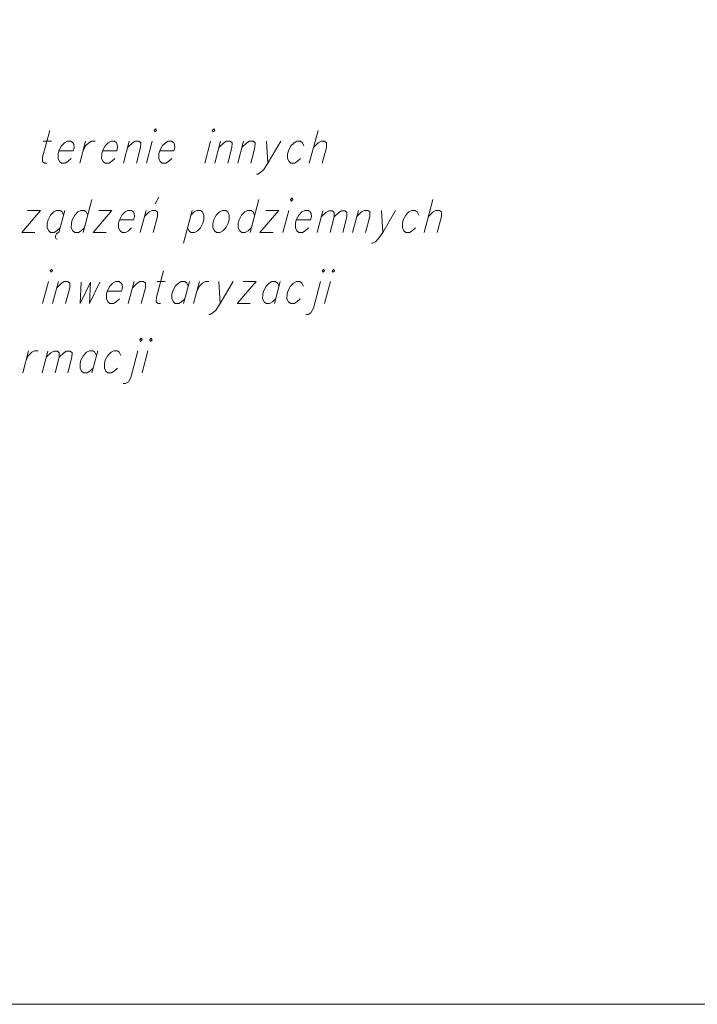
# Model space of a CAD drawing. Header units: metres. Extents: x 5555129 to 5556676, y 5635595 to 5636517.
# Tile 40 of 255: x 5555380 to 5555394, y 5636170 to 5636190. Entities that reach past the tile are written whole.
import ezdxf

# ---------------------------------------------------------------- set-up
doc = ezdxf.new("R2010")
doc.units = ezdxf.units.M
doc.header["$MEASUREMENT"] = 0
doc.layers.add('#RAMKA', color=7, linetype='Continuous', lineweight=18)

# ---------------------------------------------------------------- blocks, each defined once
blk = doc.blocks.new('*U623')
at = {"layer": '#RAMKA', "color": 7, "linetype": 'ByBlock', "lineweight": 18}
blk.add_line((5555380.1843295, 5636187.794611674), (5555380.358436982, 5636187.794611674), dxfattribs=at)
at = {"layer": '#RAMKA', "color": 7, "linetype": 'ByBlock', "lineweight": 18, "flags": 128}
blk.add_lwpolyline([(5555380.319997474, 5636188.022455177), (5555380.170267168, 5636187.463654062), (5555380.168975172, 5636187.366006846), (5555380.20999867, 5636187.333457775), (5555380.259743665, 5636187.333457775)], dxfattribs=at)
blk = doc.blocks.new('*U624')
at = {"layer": '#RAMKA', "color": 7, "linetype": 'ByBlock', "lineweight": 18}
blk.add_line((5555381.075321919, 5636187.794611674), (5555380.951756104, 5636187.333457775), dxfattribs=at)
at = {"layer": '#RAMKA', "color": 7, "linetype": 'ByBlock', "lineweight": 18, "flags": 128}
blk.add_lwpolyline([(5555381.021528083, 5636187.593850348), (5555381.074029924, 5636187.69696446), (5555381.141217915, 5636187.762062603), (5555381.199684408, 5636187.794611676), (5555381.274301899, 5636187.794611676)], dxfattribs=at)
blk = doc.blocks.new('*U625')
at = {"layer": '#RAMKA', "color": 7, "linetype": 'ByBlock', "lineweight": 18}
blk.add_line((5555381.991186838, 5636187.794611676), (5555381.867621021, 5636187.333457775), dxfattribs=at)
at = {"layer": '#RAMKA', "color": 7, "linetype": 'ByBlock', "lineweight": 18, "flags": 128}
blk.add_lwpolyline([(5555381.956300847, 5636187.664415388), (5555382.057082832, 5636187.762062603), (5555382.115549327, 5636187.794611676), (5555382.190166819, 5636187.794611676), (5555382.231190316, 5636187.762062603), (5555382.229898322, 5636187.664415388), (5555382.141218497, 5636187.333457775)], dxfattribs=at)
blk = doc.blocks.new('*U626')
at = {"layer": '#RAMKA', "color": 7, "linetype": 'ByBlock', "lineweight": 18}
blk.add_line((5555382.473991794, 5636187.794611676), (5555382.350425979, 5636187.333457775), dxfattribs=at)
at = {"layer": '#RAMKA', "color": 7, "linetype": 'ByBlock', "lineweight": 18, "flags": 128}
blk.add_lwpolyline([(5555382.510169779, 5636188.022455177), (5555382.526320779, 5636187.989906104), (5555382.559914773, 5636188.022455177), (5555382.543763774, 5636188.055004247), (5555382.510169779, 5636188.022455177)], dxfattribs=at)
blk = doc.blocks.new('*U627')
at = {"layer": '#RAMKA', "color": 7, "linetype": 'ByBlock', "lineweight": 18}
blk.add_line((5555383.698554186, 5636187.794611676), (5555383.57498837, 5636187.333457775), dxfattribs=at)
at = {"layer": '#RAMKA', "color": 7, "linetype": 'ByBlock', "lineweight": 18, "flags": 128}
blk.add_lwpolyline([(5555383.73473217, 5636188.022455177), (5555383.75088317, 5636187.989906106), (5555383.784477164, 5636188.022455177), (5555383.768326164, 5636188.055004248), (5555383.73473217, 5636188.022455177)], dxfattribs=at)
blk = doc.blocks.new('*U628')
at = {"layer": '#RAMKA', "color": 7, "linetype": 'ByBlock', "lineweight": 18}
blk.add_line((5555383.907761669, 5636187.794611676), (5555383.784195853, 5636187.333457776), dxfattribs=at)
at = {"layer": '#RAMKA', "color": 7, "linetype": 'ByBlock', "lineweight": 18, "flags": 128}
blk.add_lwpolyline([(5555383.872875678, 5636187.664415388), (5555383.973657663, 5636187.762062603), (5555384.032124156, 5636187.794611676), (5555384.10674165, 5636187.794611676), (5555384.147765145, 5636187.762062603), (5555384.146473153, 5636187.664415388), (5555384.057793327, 5636187.333457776)], dxfattribs=at)
blk = doc.blocks.new('*U629')
at = {"layer": '#RAMKA', "color": 7, "linetype": 'ByBlock', "lineweight": 18}
blk.add_line((5555384.390566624, 5636187.794611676), (5555384.26700081, 5636187.333457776), dxfattribs=at)
at = {"layer": '#RAMKA', "color": 7, "linetype": 'ByBlock', "lineweight": 18, "flags": 128}
blk.add_lwpolyline([(5555384.355680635, 5636187.664415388), (5555384.45646262, 5636187.762062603), (5555384.514929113, 5636187.794611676), (5555384.589546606, 5636187.794611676), (5555384.630570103, 5636187.762062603), (5555384.629278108, 5636187.664415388), (5555384.540598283, 5636187.333457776)], dxfattribs=at)
blk = doc.blocks.new('*U630')
at = {"layer": '#RAMKA', "color": 7, "linetype": 'ByBlock', "lineweight": 18}
blk.add_line((5555384.873371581, 5636187.794611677), (5555384.899040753, 5636187.333457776), dxfattribs=at)
at = {"layer": '#RAMKA', "color": 7, "linetype": 'ByBlock', "lineweight": 18, "flags": 128}
blk.add_lwpolyline([(5555385.171841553, 5636187.794611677), (5555384.899040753, 5636187.333457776), (5555384.814409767, 5636187.20326149), (5555384.747221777, 5636187.138163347), (5555384.688755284, 5636187.105614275), (5555384.663882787, 5636187.105614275)], dxfattribs=at)
blk = doc.blocks.new('*U631')
at = {"layer": '#RAMKA', "color": 7, "linetype": 'ByBlock', "lineweight": 18}
blk.add_line((5555385.953890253, 5636188.022455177), (5555385.769273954, 5636187.333457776), dxfattribs=at)
at = {"layer": '#RAMKA', "color": 7, "linetype": 'ByBlock', "lineweight": 18, "flags": 128}
blk.add_lwpolyline([(5555385.857953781, 5636187.66441539), (5555385.958735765, 5636187.762062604), (5555386.017202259, 5636187.794611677), (5555386.091819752, 5636187.794611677), (5555386.132843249, 5636187.762062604), (5555386.131551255, 5636187.66441539), (5555386.04287143, 5636187.333457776)], dxfattribs=at)
blk = doc.blocks.new('*U650')
at = {"layer": '#RAMKA', "color": 7, "linetype": 'ByBlock', "lineweight": 18}
for p, q in [((5555380.130252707, 5636186.343249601), (5555379.733089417, 5636185.882095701)), ((5555379.856655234, 5636186.343249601), (5555380.130252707, 5636186.343249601)), ((5555379.733089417, 5636185.882095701), (5555380.006686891, 5636185.882095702))]:
    blk.add_line(p, q, dxfattribs=at)
blk = doc.blocks.new('*U651')
at = {"layer": '#RAMKA', "color": 7, "linetype": 'ByBlock', "lineweight": 18}
for p, q in [((5555380.63793016, 5636186.343249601), (5555380.514364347, 5636185.882095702)), ((5555380.486584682, 5636185.871246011), (5555380.460075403, 5636185.849546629)), ((5555380.514364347, 5636185.882095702), (5555380.486584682, 5636185.871246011)), ((5555380.441598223, 5636185.81153066), (5555380.439725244, 5636185.773598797)), ((5555380.439725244, 5636185.773598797), (5555380.453141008, 5636185.746432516)), ((5555380.460075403, 5636185.849546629), (5555380.441598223, 5636185.81153066)), ((5555380.453141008, 5636185.746432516), (5555380.47657119, 5636185.741049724))]:
    blk.add_line(p, q, dxfattribs=at)
at = {"layer": '#RAMKA', "color": 7, "linetype": 'ByBlock', "lineweight": 18, "flags": 128}
blk.add_lwpolyline([(5555380.611765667, 5636186.245602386), (5555380.579463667, 5636186.31070053), (5555380.53844017, 5636186.343249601), (5555380.463822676, 5636186.343249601), (5555380.405356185, 5636186.31070053), (5555380.338168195, 5636186.245602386), (5555380.285666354, 5636186.142488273), (5555380.268223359, 5636186.077390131), (5555380.266931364, 5636185.979742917), (5555380.299233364, 5636185.914644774), (5555380.340256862, 5636185.882095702), (5555380.414874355, 5636185.882095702), (5555380.473340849, 5636185.914644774), (5555380.540528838, 5636185.979742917)], dxfattribs=at)
blk = doc.blocks.new('*U652')
at = {"layer": '#RAMKA', "color": 7, "linetype": 'ByBlock', "lineweight": 18}
blk.add_line((5555381.206658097, 5636186.571093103), (5555381.022041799, 5636185.882095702), dxfattribs=at)
at = {"layer": '#RAMKA', "color": 7, "linetype": 'ByBlock', "lineweight": 18, "flags": 128}
blk.add_lwpolyline([(5555381.119443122, 5636186.245602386), (5555381.087141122, 5636186.31070053), (5555381.046117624, 5636186.343249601), (5555380.971500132, 5636186.343249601), (5555380.913033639, 5636186.31070053), (5555380.845845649, 5636186.245602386), (5555380.793343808, 5636186.142488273), (5555380.775900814, 5636186.077390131), (5555380.774608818, 5636185.979742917), (5555380.806910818, 5636185.914644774), (5555380.847934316, 5636185.882095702), (5555380.922551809, 5636185.882095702), (5555380.981018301, 5636185.914644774), (5555381.048206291, 5636185.979742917)], dxfattribs=at)
blk = doc.blocks.new('*U653')
at = {"layer": '#RAMKA', "color": 7, "linetype": 'ByBlock', "lineweight": 18}
for p, q in [((5555381.62841257, 5636186.343249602), (5555381.231249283, 5636185.882095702)), ((5555381.354815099, 5636186.343249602), (5555381.62841257, 5636186.343249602)), ((5555381.231249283, 5636185.882095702), (5555381.504846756, 5636185.882095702))]:
    blk.add_line(p, q, dxfattribs=at)
blk = doc.blocks.new('*U654')
at = {"layer": '#RAMKA', "color": 7, "linetype": 'ByBlock', "lineweight": 18}
for p, q in [((5555382.53503835, 5636186.47882868), (5555382.610130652, 5636186.619958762)), ((5555382.345297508, 5636186.343249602), (5555382.221731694, 5636185.882095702))]:
    blk.add_line(p, q, dxfattribs=at)
at = {"layer": '#RAMKA', "color": 7, "linetype": 'ByBlock', "lineweight": 18, "flags": 128}
blk.add_lwpolyline([(5555382.310411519, 5636186.213053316), (5555382.411193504, 5636186.31070053), (5555382.469659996, 5636186.343249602), (5555382.544277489, 5636186.343249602), (5555382.585300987, 5636186.31070053), (5555382.584008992, 5636186.213053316), (5555382.495329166, 5636185.882095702)], dxfattribs=at)
blk = doc.blocks.new('*U655')
at = {"layer": '#RAMKA', "color": 7, "linetype": 'ByBlock', "lineweight": 18}
blk.add_line((5555383.310907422, 5636186.343249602), (5555383.126291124, 5636185.654252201), dxfattribs=at)
at = {"layer": '#RAMKA', "color": 7, "linetype": 'ByBlock', "lineweight": 18, "flags": 128}
blk.add_lwpolyline([(5555383.284742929, 5636186.245602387), (5555383.351930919, 5636186.31070053), (5555383.410397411, 5636186.343249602), (5555383.485014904, 5636186.343249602), (5555383.526038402, 5636186.31070053), (5555383.558340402, 5636186.245602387), (5555383.555583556, 5636186.142488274), (5555383.538140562, 5636186.077390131), (5555383.487103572, 5636185.979742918), (5555383.419915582, 5636185.914644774), (5555383.361449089, 5636185.882095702), (5555383.286831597, 5636185.882095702), (5555383.245808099, 5636185.914644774), (5555383.213506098, 5636185.979742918)], dxfattribs=at)
blk = doc.blocks.new('*U656')
at = {"layer": '#RAMKA', "color": 7, "linetype": 'ByBlock', "lineweight": 18}
blk.add_line((5555384.71065528, 5636186.571093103), (5555384.526038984, 5636185.882095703), dxfattribs=at)
at = {"layer": '#RAMKA', "color": 7, "linetype": 'ByBlock', "lineweight": 18, "flags": 128}
blk.add_lwpolyline([(5555384.623440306, 5636186.245602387), (5555384.591138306, 5636186.31070053), (5555384.550114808, 5636186.343249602), (5555384.475497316, 5636186.343249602), (5555384.417030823, 5636186.31070053), (5555384.349842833, 5636186.245602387), (5555384.297340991, 5636186.142488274), (5555384.279897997, 5636186.077390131), (5555384.278606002, 5636185.979742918), (5555384.310908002, 5636185.914644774), (5555384.3519315, 5636185.882095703), (5555384.426548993, 5636185.882095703), (5555384.485015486, 5636185.914644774), (5555384.552203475, 5636185.979742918)], dxfattribs=at)
blk = doc.blocks.new('*U657')
at = {"layer": '#RAMKA', "color": 7, "linetype": 'ByBlock', "lineweight": 18}
for p, q in [((5555385.132409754, 5636186.343249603), (5555384.735246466, 5636185.882095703)), ((5555384.85881228, 5636186.343249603), (5555385.132409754, 5636186.343249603)), ((5555384.735246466, 5636185.882095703), (5555385.00884394, 5636185.882095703))]:
    blk.add_line(p, q, dxfattribs=at)
blk = doc.blocks.new('*U658')
at = {"layer": '#RAMKA', "color": 7, "linetype": 'ByBlock', "lineweight": 18}
blk.add_line((5555385.341617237, 5636186.343249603), (5555385.218051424, 5636185.882095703), dxfattribs=at)
at = {"layer": '#RAMKA', "color": 7, "linetype": 'ByBlock', "lineweight": 18, "flags": 128}
blk.add_lwpolyline([(5555385.377795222, 5636186.571093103), (5555385.393946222, 5636186.538544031), (5555385.427540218, 5636186.571093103), (5555385.411389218, 5636186.603642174), (5555385.377795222, 5636186.571093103)], dxfattribs=at)
blk = doc.blocks.new('*U659')
at = {"layer": '#RAMKA', "color": 7, "linetype": 'ByBlock', "lineweight": 18}
blk.add_line((5555386.055640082, 5636186.332568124), (5555385.93493636, 5636185.882095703), dxfattribs=at)
at = {"layer": '#RAMKA', "color": 7, "linetype": 'ByBlock', "lineweight": 18, "flags": 128}
for points in [[(5555386.021565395, 5636186.205399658), (5555386.120003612, 5636186.300776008), (5555386.18115943, 5636186.332568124), (5555386.254105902, 5636186.332568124), (5555386.294175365, 5636186.300776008), (5555386.292913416, 5636186.205399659), (5555386.206284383, 5636185.882095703)], [(5555386.292913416, 5636186.205399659), (5555386.391351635, 5636186.300776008), (5555386.448458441, 5636186.332568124), (5555386.521404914, 5636186.332568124), (5555386.561474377, 5636186.300776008), (5555386.560212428, 5636186.205399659), (5555386.473583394, 5636185.882095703)]]:
    blk.add_lwpolyline(points, dxfattribs=at)
blk = doc.blocks.new('*U660')
at = {"layer": '#RAMKA', "color": 7, "linetype": 'ByBlock', "lineweight": 18}
blk.add_line((5555386.802307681, 5636186.343249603), (5555386.678741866, 5636185.882095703), dxfattribs=at)
at = {"layer": '#RAMKA', "color": 7, "linetype": 'ByBlock', "lineweight": 18, "flags": 128}
blk.add_lwpolyline([(5555386.767421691, 5636186.213053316), (5555386.868203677, 5636186.31070053), (5555386.92667017, 5636186.343249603), (5555387.001287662, 5636186.343249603), (5555387.04231116, 5636186.31070053), (5555387.041019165, 5636186.213053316), (5555386.95233934, 5636185.882095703)], dxfattribs=at)
blk = doc.blocks.new('*U661')
at = {"layer": '#RAMKA', "color": 7, "linetype": 'ByBlock', "lineweight": 18}
blk.add_line((5555387.285112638, 5636186.343249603), (5555387.310781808, 5636185.882095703), dxfattribs=at)
at = {"layer": '#RAMKA', "color": 7, "linetype": 'ByBlock', "lineweight": 18, "flags": 128}
blk.add_lwpolyline([(5555387.583582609, 5636186.343249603), (5555387.310781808, 5636185.882095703), (5555387.226150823, 5636185.751899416), (5555387.158962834, 5636185.686801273), (5555387.100496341, 5636185.654252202), (5555387.075623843, 5636185.654252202)], dxfattribs=at)
blk = doc.blocks.new('*U662')
at = {"layer": '#RAMKA', "color": 7, "linetype": 'ByBlock', "lineweight": 18}
blk.add_line((5555388.365631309, 5636186.571093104), (5555388.181015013, 5636185.882095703), dxfattribs=at)
at = {"layer": '#RAMKA', "color": 7, "linetype": 'ByBlock', "lineweight": 18, "flags": 128}
blk.add_lwpolyline([(5555388.269694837, 5636186.213053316), (5555388.370476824, 5636186.31070053), (5555388.428943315, 5636186.343249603), (5555388.503560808, 5636186.343249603), (5555388.544584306, 5636186.31070053), (5555388.543292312, 5636186.213053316), (5555388.454612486, 5636185.882095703)], dxfattribs=at)
blk = doc.blocks.new('*U679')
at = {"layer": '#RAMKA', "color": 7, "linetype": 'ByBlock', "lineweight": 18}
blk.add_line((5555380.292680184, 5636184.850909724), (5555380.16911437, 5636184.389755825), dxfattribs=at)
at = {"layer": '#RAMKA', "color": 7, "linetype": 'ByBlock', "lineweight": 18, "flags": 128}
blk.add_lwpolyline([(5555380.328858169, 5636185.078753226), (5555380.34500917, 5636185.046204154), (5555380.378603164, 5636185.078753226), (5555380.362452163, 5636185.111302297), (5555380.328858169, 5636185.078753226)], dxfattribs=at)
blk = doc.blocks.new('*U680')
at = {"layer": '#RAMKA', "color": 7, "linetype": 'ByBlock', "lineweight": 18}
blk.add_line((5555380.501887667, 5636184.850909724), (5555380.378321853, 5636184.389755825), dxfattribs=at)
at = {"layer": '#RAMKA', "color": 7, "linetype": 'ByBlock', "lineweight": 18, "flags": 128}
blk.add_lwpolyline([(5555380.467001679, 5636184.720713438), (5555380.567783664, 5636184.818360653), (5555380.626250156, 5636184.850909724), (5555380.700867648, 5636184.850909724), (5555380.741891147, 5636184.818360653), (5555380.74059915, 5636184.720713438), (5555380.651919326, 5636184.389755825)], dxfattribs=at)
blk = doc.blocks.new('*U681')
at = {"layer": '#RAMKA', "color": 7, "linetype": 'ByBlock', "lineweight": 18}
blk.add_line((5555382.090411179, 5636184.850909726), (5555381.966845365, 5636184.389755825), dxfattribs=at)
at = {"layer": '#RAMKA', "color": 7, "linetype": 'ByBlock', "lineweight": 18, "flags": 128}
blk.add_lwpolyline([(5555382.05552519, 5636184.720713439), (5555382.156307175, 5636184.818360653), (5555382.214773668, 5636184.850909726), (5555382.289391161, 5636184.850909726), (5555382.330414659, 5636184.818360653), (5555382.329122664, 5636184.720713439), (5555382.240442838, 5636184.389755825)], dxfattribs=at)
blk = doc.blocks.new('*U682')
at = {"layer": '#RAMKA', "color": 7, "linetype": 'ByBlock', "lineweight": 18}
blk.add_line((5555382.573216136, 5636184.850909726), (5555382.747323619, 5636184.850909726), dxfattribs=at)
at = {"layer": '#RAMKA', "color": 7, "linetype": 'ByBlock', "lineweight": 18, "flags": 128}
blk.add_lwpolyline([(5555382.708884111, 5636185.078753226), (5555382.559153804, 5636184.51995211), (5555382.557861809, 5636184.422304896), (5555382.598885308, 5636184.389755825), (5555382.648630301, 5636184.389755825)], dxfattribs=at)
blk = doc.blocks.new('*U683')
at = {"layer": '#RAMKA', "color": 7, "linetype": 'ByBlock', "lineweight": 18}
blk.add_line((5555383.255001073, 5636184.850909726), (5555383.131435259, 5636184.389755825), dxfattribs=at)
at = {"layer": '#RAMKA', "color": 7, "linetype": 'ByBlock', "lineweight": 18, "flags": 128}
blk.add_lwpolyline([(5555383.228836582, 5636184.753262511), (5555383.196534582, 5636184.818360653), (5555383.155511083, 5636184.850909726), (5555383.080893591, 5636184.850909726), (5555383.022427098, 5636184.818360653), (5555382.955239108, 5636184.753262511), (5555382.902737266, 5636184.650148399), (5555382.885294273, 5636184.585050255), (5555382.884002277, 5636184.487403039), (5555382.916304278, 5636184.422304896), (5555382.957327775, 5636184.389755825), (5555383.031945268, 5636184.389755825), (5555383.090411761, 5636184.422304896), (5555383.157599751, 5636184.48740304)], dxfattribs=at)
blk = doc.blocks.new('*U684')
at = {"layer": '#RAMKA', "color": 7, "linetype": 'ByBlock', "lineweight": 18}
blk.add_line((5555383.464208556, 5636184.850909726), (5555383.340642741, 5636184.389755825), dxfattribs=at)
at = {"layer": '#RAMKA', "color": 7, "linetype": 'ByBlock', "lineweight": 18, "flags": 128}
blk.add_lwpolyline([(5555383.41041472, 5636184.650148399), (5555383.462916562, 5636184.753262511), (5555383.530104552, 5636184.818360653), (5555383.588571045, 5636184.850909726), (5555383.663188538, 5636184.850909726)], dxfattribs=at)
blk = doc.blocks.new('*U685')
at = {"layer": '#RAMKA', "color": 7, "linetype": 'ByBlock', "lineweight": 18}
blk.add_line((5555383.872396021, 5636184.850909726), (5555383.898065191, 5636184.389755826), dxfattribs=at)
at = {"layer": '#RAMKA', "color": 7, "linetype": 'ByBlock', "lineweight": 18, "flags": 128}
blk.add_lwpolyline([(5555384.17086599, 5636184.850909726), (5555383.898065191, 5636184.389755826), (5555383.813434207, 5636184.25955954), (5555383.746246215, 5636184.194461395), (5555383.687779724, 5636184.161912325), (5555383.662907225, 5636184.161912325)], dxfattribs=at)
blk = doc.blocks.new('*U686')
at = {"layer": '#RAMKA', "color": 7, "linetype": 'ByBlock', "lineweight": 18}
for p, q in [((5555384.653670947, 5636184.850909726), (5555384.256507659, 5636184.389755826)), ((5555384.380073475, 5636184.850909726), (5555384.653670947, 5636184.850909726)), ((5555384.256507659, 5636184.389755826), (5555384.530105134, 5636184.389755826))]:
    blk.add_line(p, q, dxfattribs=at)
blk = doc.blocks.new('*U687')
at = {"layer": '#RAMKA', "color": 7, "linetype": 'ByBlock', "lineweight": 18}
blk.add_line((5555385.161348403, 5636184.850909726), (5555385.037782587, 5636184.389755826), dxfattribs=at)
at = {"layer": '#RAMKA', "color": 7, "linetype": 'ByBlock', "lineweight": 18, "flags": 128}
blk.add_lwpolyline([(5555385.13518391, 5636184.753262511), (5555385.10288191, 5636184.818360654), (5555385.061858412, 5636184.850909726), (5555384.987240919, 5636184.850909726), (5555384.928774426, 5636184.818360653), (5555384.861586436, 5636184.753262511), (5555384.809084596, 5636184.650148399), (5555384.791641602, 5636184.585050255), (5555384.790349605, 5636184.48740304), (5555384.822651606, 5636184.422304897), (5555384.863675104, 5636184.389755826), (5555384.938292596, 5636184.389755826), (5555384.996759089, 5636184.422304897), (5555385.063947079, 5636184.48740304)], dxfattribs=at)
blk = doc.blocks.new('*U688')
at = {"layer": '#RAMKA', "color": 7, "linetype": 'ByBlock', "lineweight": 18, "flags": 128}
for points in [[(5555386.042887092, 5636185.078753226), (5555386.059038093, 5636185.046204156), (5555386.092632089, 5636185.078753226), (5555386.076481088, 5636185.111302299), (5555386.042887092, 5636185.078753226)], [(5555386.006709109, 5636184.850909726), (5555385.856978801, 5636184.292108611), (5555385.805941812, 5636184.194461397), (5555385.747475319, 5636184.161912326), (5555385.697730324, 5636184.161912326)]]:
    blk.add_lwpolyline(points, dxfattribs=at)
blk = doc.blocks.new('*U689')
at = {"layer": '#RAMKA', "color": 7, "linetype": 'ByBlock', "lineweight": 18}
blk.add_line((5555386.215916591, 5636184.850909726), (5555386.092350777, 5636184.389755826), dxfattribs=at)
at = {"layer": '#RAMKA', "color": 7, "linetype": 'ByBlock', "lineweight": 18, "flags": 128}
blk.add_lwpolyline([(5555386.252094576, 5636185.078753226), (5555386.268245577, 5636185.046204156), (5555386.301839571, 5636185.078753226), (5555386.285688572, 5636185.111302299), (5555386.252094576, 5636185.078753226)], dxfattribs=at)
blk = doc.blocks.new('*U707')
at = {"layer": '#RAMKA', "color": 7, "linetype": 'ByBlock', "lineweight": 18}
blk.add_line((5555379.87807429, 5636183.399547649), (5555379.754508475, 5636182.938393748), dxfattribs=at)
at = {"layer": '#RAMKA', "color": 7, "linetype": 'ByBlock', "lineweight": 18, "flags": 128}
blk.add_lwpolyline([(5555379.824280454, 5636183.198786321), (5555379.876782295, 5636183.301900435), (5555379.943970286, 5636183.366998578), (5555380.002436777, 5636183.399547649), (5555380.07705427, 5636183.399547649)], dxfattribs=at)
blk = doc.blocks.new('*U708')
at = {"layer": '#RAMKA', "color": 7, "linetype": 'ByBlock', "lineweight": 18}
blk.add_line((5555380.283399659, 5636183.38886617), (5555380.162695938, 5636182.938393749), dxfattribs=at)
at = {"layer": '#RAMKA', "color": 7, "linetype": 'ByBlock', "lineweight": 18, "flags": 128}
for points in [[(5555380.249324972, 5636183.261697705), (5555380.34776319, 5636183.357074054), (5555380.408919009, 5636183.38886617), (5555380.48186548, 5636183.38886617), (5555380.521934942, 5636183.357074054), (5555380.520672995, 5636183.261697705), (5555380.43404396, 5636182.938393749)], [(5555380.520672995, 5636183.261697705), (5555380.619111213, 5636183.357074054), (5555380.67621802, 5636183.38886617), (5555380.749164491, 5636183.38886617), (5555380.789233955, 5636183.357074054), (5555380.787972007, 5636183.261697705), (5555380.701342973, 5636182.938393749)]]:
    blk.add_lwpolyline(points, dxfattribs=at)
blk = doc.blocks.new('*U709')
at = {"layer": '#RAMKA', "color": 7, "linetype": 'ByBlock', "lineweight": 18}
blk.add_line((5555381.328537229, 5636183.39954765), (5555381.204971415, 5636182.938393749), dxfattribs=at)
at = {"layer": '#RAMKA', "color": 7, "linetype": 'ByBlock', "lineweight": 18, "flags": 128}
blk.add_lwpolyline([(5555381.302372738, 5636183.301900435), (5555381.270070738, 5636183.366998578), (5555381.22904724, 5636183.39954765), (5555381.154429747, 5636183.39954765), (5555381.095963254, 5636183.366998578), (5555381.028775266, 5636183.301900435), (5555380.976273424, 5636183.198786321), (5555380.958830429, 5636183.133688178), (5555380.957538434, 5636183.036040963), (5555380.989840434, 5636182.970942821), (5555381.030863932, 5636182.938393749), (5555381.105481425, 5636182.938393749), (5555381.163947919, 5636182.970942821), (5555381.231135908, 5636183.036040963)], dxfattribs=at)
blk = doc.blocks.new('*U710')
at = {"layer": '#RAMKA', "color": 7, "linetype": 'ByBlock', "lineweight": 18, "flags": 128}
for points in [[(5555382.210075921, 5636183.62739115), (5555382.226226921, 5636183.594842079), (5555382.259820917, 5636183.62739115), (5555382.243669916, 5636183.659940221), (5555382.210075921, 5636183.62739115)], [(5555382.173897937, 5636183.39954765), (5555382.02416763, 5636182.840746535), (5555381.973130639, 5636182.74309932), (5555381.914664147, 5636182.710550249), (5555381.864919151, 5636182.710550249)]]:
    blk.add_lwpolyline(points, dxfattribs=at)
blk = doc.blocks.new('*U711')
at = {"layer": '#RAMKA', "color": 7, "linetype": 'ByBlock', "lineweight": 18}
blk.add_line((5555382.38310542, 5636183.39954765), (5555382.259539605, 5636182.938393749), dxfattribs=at)
at = {"layer": '#RAMKA', "color": 7, "linetype": 'ByBlock', "lineweight": 18, "flags": 128}
blk.add_lwpolyline([(5555382.419283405, 5636183.62739115), (5555382.435434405, 5636183.594842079), (5555382.469028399, 5636183.62739115), (5555382.4528774, 5636183.659940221), (5555382.419283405, 5636183.62739115)], dxfattribs=at)

msp = doc.modelspace()

# ---------------------------------------------------------------- linework, layer by layer
at = {"layer": '#RAMKA', "color": 7, "linetype": 'Continuous', "lineweight": 18, "flags": 128}
for points in [[(5555132.537420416, 5636373.686384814), (5555132.537420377, 5636169.686384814), (5555411.814858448, 5636169.686384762), (5555411.814858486, 5636373.686384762), (5555132.537420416, 5636373.686384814)], [(5555268.814858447, 5636169.686384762), (5555411.814858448, 5636169.686384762), (5555411.814858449, 5636191.382049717), (5555268.814858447, 5636191.382049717), (5555268.814858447, 5636169.686384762)]]:
    msp.add_lwpolyline(points, close=True, dxfattribs=at)
for points in [[(5555380.51385063, 5636187.593850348), (5555380.812320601, 5636187.593850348), (5555380.831228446, 5636187.664415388), (5555380.823798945, 5636187.729513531), (5555380.807647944, 5636187.762062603), (5555380.766624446, 5636187.794611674), (5555380.692006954, 5636187.794611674), (5555380.633540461, 5636187.762062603), (5555380.566352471, 5636187.69696446), (5555380.51385063, 5636187.593850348), (5555380.496407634, 5636187.528752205), (5555380.49511564, 5636187.43110499), (5555380.52741764, 5636187.366006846), (5555380.568441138, 5636187.333457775), (5555380.643058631, 5636187.333457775), (5555380.701525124, 5636187.366006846), (5555380.768713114, 5636187.43110499)], [(5555381.429715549, 5636187.593850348), (5555381.728185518, 5636187.593850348), (5555381.747093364, 5636187.664415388), (5555381.739663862, 5636187.729513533), (5555381.723512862, 5636187.762062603), (5555381.682489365, 5636187.794611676), (5555381.607871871, 5636187.794611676), (5555381.54940538, 5636187.762062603), (5555381.482217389, 5636187.69696446), (5555381.429715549, 5636187.593850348), (5555381.412272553, 5636187.528752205), (5555381.410980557, 5636187.43110499), (5555381.443282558, 5636187.366006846), (5555381.484306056, 5636187.333457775), (5555381.558923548, 5636187.333457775), (5555381.617390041, 5636187.366006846), (5555381.684578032, 5636187.43110499)], [(5555382.629405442, 5636187.593850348), (5555382.927875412, 5636187.593850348), (5555382.946783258, 5636187.664415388), (5555382.939353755, 5636187.729513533), (5555382.923202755, 5636187.762062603), (5555382.882179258, 5636187.794611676), (5555382.807561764, 5636187.794611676), (5555382.749095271, 5636187.762062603), (5555382.681907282, 5636187.696964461), (5555382.629405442, 5636187.593850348), (5555382.611962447, 5636187.528752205), (5555382.610670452, 5636187.43110499), (5555382.642972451, 5636187.366006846), (5555382.68399595, 5636187.333457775), (5555382.758613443, 5636187.333457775), (5555382.817079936, 5636187.366006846), (5555382.884267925, 5636187.43110499)], [(5555385.657532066, 5636187.696964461), (5555385.625230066, 5636187.762062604), (5555385.584206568, 5636187.794611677), (5555385.509589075, 5636187.794611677), (5555385.451122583, 5636187.762062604), (5555385.383934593, 5636187.696964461), (5555385.331432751, 5636187.593850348), (5555385.313989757, 5636187.528752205), (5555385.312697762, 5636187.43110499), (5555385.344999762, 5636187.366006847), (5555385.386023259, 5636187.333457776), (5555385.460640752, 5636187.333457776), (5555385.519107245, 5636187.366006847), (5555385.586295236, 5636187.43110499)], [(5555381.783826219, 5636186.142488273), (5555382.082296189, 5636186.142488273), (5555382.101204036, 5636186.213053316), (5555382.093774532, 5636186.278151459), (5555382.077623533, 5636186.31070053), (5555382.036600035, 5636186.343249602), (5555381.961982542, 5636186.343249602), (5555381.903516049, 5636186.31070053), (5555381.836328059, 5636186.245602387), (5555381.783826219, 5636186.142488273), (5555381.766383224, 5636186.077390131), (5555381.76509123, 5636185.979742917), (5555381.797393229, 5636185.914644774), (5555381.838416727, 5636185.882095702), (5555381.913034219, 5636185.882095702), (5555381.971500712, 5636185.914644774), (5555382.038688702, 5636185.979742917)], [(5555383.942947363, 5636186.343249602), (5555383.884480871, 5636186.31070053), (5555383.81729288, 5636186.245602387), (5555383.76479104, 5636186.142488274), (5555383.747348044, 5636186.077390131), (5555383.746056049, 5636185.979742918), (5555383.778358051, 5636185.914644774), (5555383.819381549, 5636185.882095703), (5555383.89399904, 5636185.882095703), (5555383.952465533, 5636185.914644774), (5555384.019653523, 5636185.979742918), (5555384.070690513, 5636186.077390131), (5555384.088133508, 5636186.142488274), (5555384.090890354, 5636186.245602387), (5555384.058588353, 5636186.31070053), (5555384.017564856, 5636186.343249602), (5555383.942947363, 5636186.343249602)], [(5555385.497030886, 5636186.142488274), (5555385.795500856, 5636186.142488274), (5555385.814408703, 5636186.213053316), (5555385.8069792, 5636186.27815146), (5555385.790828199, 5636186.31070053), (5555385.749804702, 5636186.343249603), (5555385.675187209, 5636186.343249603), (5555385.616720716, 5636186.31070053), (5555385.549532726, 5636186.245602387), (5555385.497030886, 5636186.142488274), (5555385.479587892, 5636186.077390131), (5555385.478295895, 5636185.979742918), (5555385.510597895, 5636185.914644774), (5555385.551621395, 5636185.882095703), (5555385.626238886, 5636185.882095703), (5555385.684705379, 5636185.914644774), (5555385.751893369, 5636185.979742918)], [(5555388.069273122, 5636186.245602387), (5555388.036971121, 5636186.31070053), (5555387.995947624, 5636186.343249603), (5555387.92133013, 5636186.343249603), (5555387.862863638, 5636186.31070053), (5555387.795675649, 5636186.245602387), (5555387.743173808, 5636186.142488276), (5555387.725730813, 5636186.077390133), (5555387.724438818, 5636185.979742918), (5555387.756740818, 5636185.914644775), (5555387.797764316, 5636185.882095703), (5555387.872381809, 5636185.882095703), (5555387.930848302, 5636185.914644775), (5555387.998036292, 5636185.979742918)], [(5555380.981830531, 5636184.840228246), (5555380.96235209, 5636184.389755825), (5555381.180296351, 5636184.840228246), (5555381.1567689, 5636184.389755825), (5555381.37464889, 5636184.840228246)], [(5555381.528939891, 5636184.650148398), (5555381.827409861, 5636184.650148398), (5555381.846317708, 5636184.720713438), (5555381.838888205, 5636184.785811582), (5555381.822737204, 5636184.818360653), (5555381.781713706, 5636184.850909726), (5555381.707096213, 5636184.850909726), (5555381.648629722, 5636184.818360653), (5555381.581441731, 5636184.753262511), (5555381.528939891, 5636184.650148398), (5555381.511496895, 5636184.585050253), (5555381.510204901, 5636184.487403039), (5555381.542506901, 5636184.422304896), (5555381.583530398, 5636184.389755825), (5555381.658147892, 5636184.389755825), (5555381.716614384, 5636184.422304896), (5555381.783802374, 5636184.487403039)], [(5555385.647038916, 5636184.753262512), (5555385.614736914, 5636184.818360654), (5555385.573713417, 5636184.850909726), (5555385.499095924, 5636184.850909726), (5555385.440629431, 5636184.818360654), (5555385.373441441, 5636184.753262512), (5555385.320939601, 5636184.650148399), (5555385.303496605, 5636184.585050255), (5555385.302204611, 5636184.48740304), (5555385.334506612, 5636184.422304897), (5555385.37553011, 5636184.389755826), (5555385.450147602, 5636184.389755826), (5555385.508614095, 5636184.422304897), (5555385.575802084, 5636184.48740304)], [(5555381.814227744, 5636183.301900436), (5555381.781925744, 5636183.366998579), (5555381.740902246, 5636183.39954765), (5555381.666284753, 5636183.39954765), (5555381.607818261, 5636183.366998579), (5555381.54063027, 5636183.301900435), (5555381.488128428, 5636183.198786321), (5555381.470685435, 5636183.133688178), (5555381.469393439, 5636183.036040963), (5555381.50169544, 5636182.970942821), (5555381.542718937, 5636182.938393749), (5555381.61733643, 5636182.938393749), (5555381.675802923, 5636182.970942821), (5555381.742990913, 5636183.036040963)]]:
    msp.add_lwpolyline(points, dxfattribs=at)

# ---------------------------------------------------------------- block references
at = {"layer": '#RAMKA', "color": 7, "linetype": 'Continuous', "lineweight": 18}
for name in ['*U623', '*U626', '*U627', '*U631', '*U624', '*U625', '*U628', '*U629', '*U630', '*U652', '*U654', '*U656', '*U658', '*U662', '*U650', '*U651', '*U653', '*U655', '*U657', '*U659', '*U660', '*U661', '*U679', '*U682', '*U688', '*U689', '*U680', '*U681', '*U683', '*U684', '*U685', '*U686', '*U687', '*U710', '*U711', '*U707', '*U708', '*U709']:
    msp.add_blockref(name, (0, 0), dxfattribs=at)

doc.saveas('drawing.dxf')
